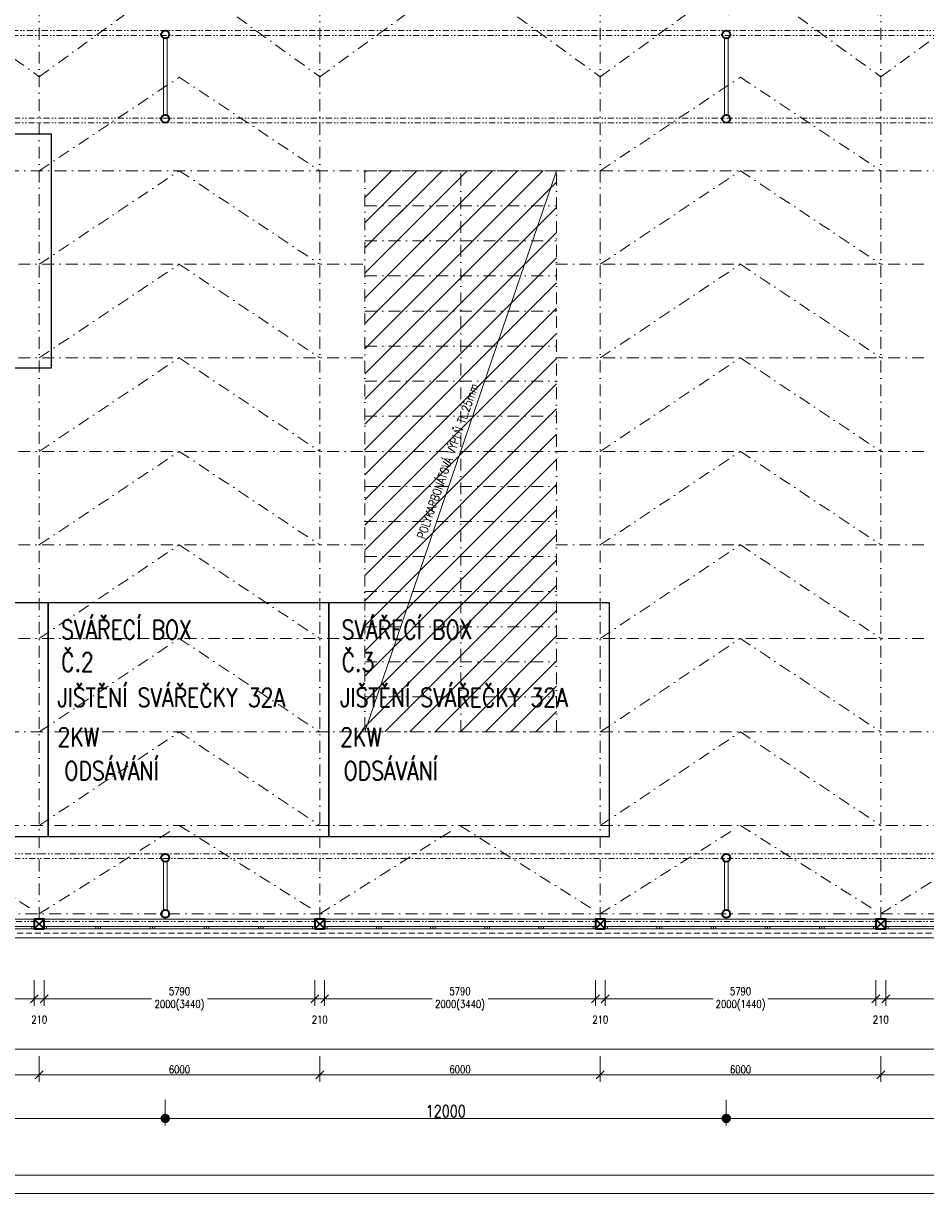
# Model space of a CAD drawing. Header units: millimetres. Extents: x -485339 to 286898, y -1189934 to 1602269.
# Tile 57 of 230: x -128216 to -108925, y -1065795 to -1040630. Entities that reach past the tile are written whole.
import ezdxf

# ---------------------------------------------------------------- set-up
doc = ezdxf.new("R2010")
doc.units = ezdxf.units.MM
doc.header["$LTSCALE"] = 10
for name, pattern in [('DASHDOT', [25.4, 12.7, -6.35, 0, -6.35]), ('DASHED', [19.05, 12.7, -6.35]), ('DĚLICÍ2', [15.875, 6.35, -3.175, 0, -3.175, 0, -3.175]), ('ČÁRKOVANÁ2', [9.525, 6.35, -3.175])]:
    doc.linetypes.add(name, pattern=pattern)
doc.layers.get('Defpoints').update_dxf_attribs({"lineweight": 0})
for name, color, linetype, lineweight in [('N_kóty', 10, 'Continuous', 18), ('N_okna', 10, 'Continuous', 18), ('N_popis', 10, 'Continuous', 18), ('N_čáry_plné', 10, 'Continuous', 18), ('N_šrary', 10, 'Continuous', 18), ('St_kóty', 132, 'Continuous', 18), ('St_sloupy_konstrukce haly', 5, 'Continuous', 35), ('St_sloupy_opláštění_půdorys', 25, 'Continuous', 35), ('St_čáry_nad', 250, 'DĚLICÍ2', 18), ('St_čáry_osy', 250, 'DASHDOT', 18), ('St_čáry_plné', 250, 'Continuous', 18), ('St_čáry_pod', 250, 'ČÁRKOVANÁ2', 18)]:
    doc.layers.add(name, color=color, linetype=linetype, lineweight=lineweight)
for name, color, linetype in [('VYBAVENÍ', 222, 'Continuous'), ('VYBAVENÍ_POPIS', 222, 'Continuous'), ('VYBAVENÍ_POŽADAVKY', 200, 'Continuous')]:
    doc.layers.add(name, color=color, linetype=linetype)
doc.styles.get("Standard").update_dxf_attribs({"font": 'simplex.shx', "width": 0.8})
doc.dimstyles.new('stavebníM100', dxfattribs={"dimtxt": 165, "dimasz": 170, "dimexe": 150, "dimexo": 100, "dimgap": 30, "dimtad": 1, "dimdec": 0, "dimtxsty": 'Standard', "dimblk": 'OBLIQUE', "dimcen": -2.5, "dimdle": 150, "dimclrd": 256, "dimclre": 256, "dimclrt": 256, "dimadec": 4, "dimazin": 0, "dimtfac": 1, "dimtdec": 0, "dimtmove": 2, "dimatfit": 3, "dimldrblk": 'OBLIQUE', "dimfxl": 400, "dimfxlon": 1, "dimlwd": -1, "dimlwe": -1, "dimarcsym": 0})
doc.dimstyles.new('stavebníM100_modul', dxfattribs={"dimtxt": 250, "dimasz": 200, "dimexe": 150, "dimexo": 100, "dimgap": 30, "dimtad": 1, "dimdec": 0, "dimtxsty": 'Standard', "dimblk": 'DOT', "dimcen": -2.5, "dimdle": 150, "dimclrd": 256, "dimclre": 256, "dimclrt": 256, "dimadec": 4, "dimazin": 0, "dimtfac": 1, "dimtdec": 0, "dimtmove": 2, "dimatfit": 3, "dimldrblk": 'OBLIQUE', "dimfxl": 400, "dimfxlon": 1, "dimlwd": -1, "dimlwe": -1, "dimarcsym": 0})
pattern_1 = [(45, (24019.06, -425258.4), (-269.40768, 269.40768), [])]

# ---------------------------------------------------------------- blocks, each defined once
blk = doc.blocks.new('G$C08AFE675')
at = {"layer": 'St_sloupy_konstrukce haly', "color": 250, "lineweight": 18, "ltscale": 2}
for points in [[(-525, 40), (525, 40)], [(-525, -40), (525, -40)]]:
    blk.add_lwpolyline(points, dxfattribs=at)
at = {"layer": 'St_sloupy_konstrukce haly', "ltscale": 2}
for centre in [(-600, 0), (600, 0)]:
    blk.add_circle(centre, 85, dxfattribs=at)
blk = doc.blocks.new('G$CD8A98CDB')
at = {"layer": 'St_sloupy_konstrukce haly', "color": 250, "lineweight": 18, "ltscale": 2}
for points in [[(-825, 0), (825, 0)], [(-825, -80), (825, -80)]]:
    blk.add_lwpolyline(points, dxfattribs=at)
at = {"layer": 'St_sloupy_konstrukce haly', "ltscale": 2}
for centre in [(-900, -40), (900, -40)]:
    blk.add_circle(centre, 85, dxfattribs=at)
blk = doc.blocks.new('G$C0F2906C7')
at = {"layer": 'St_sloupy_opláštění_půdorys', "ltscale": 2}
blk.add_lwpolyline([(-105, -105), (105, -105), (105, 105), (-105, 105)], close=True, dxfattribs=at)
for points in [[(-105, 105), (105, -105)], [(105, 105), (-105, -105)]]:
    blk.add_lwpolyline(points, dxfattribs=at)
blk = doc.blocks.new('G$CE3D3B369')
at = {"layer": 'St_čáry_osy', "linetype": 'ByBlock', "ltscale": 2}
blk.add_lwpolyline([(0, 0), (12000, 0), (12000, 4100), (0, 4100)], close=True, dxfattribs=at)
for points in [[(750, 4100), (750, 0)], [(1500, 4100), (1500, 0)], [(2250, 4100), (2250, 0)], [(3000, 4100), (3000, 0)], [(3750, 4100), (3750, 0)], [(4500, 4100), (4500, 0)], [(5250, 4100), (5250, 0)], [(6000, 4100), (6000, 0)], [(6750, 4100), (6750, 0)], [(7500, 4100), (7500, 0)], [(8250, 4100), (8250, 0)], [(9000, 4100), (9000, 0)], [(9750, 4100), (9750, 0)], [(10500, 4100), (10500, 0)], [(11250, 4100), (11250, 0)], [(0, 2050), (12000, 2050)]]:
    blk.add_lwpolyline(points, dxfattribs=at)
at = {"layer": 'St_čáry_osy', "ltscale": 2}
blk.add_lwpolyline([(12000, 4100), (12000, 0)], dxfattribs=at)
blk = doc.blocks.new('*U5517')
at = {"layer": 'St_čáry_osy', "ltscale": 2}
blk.add_lwpolyline([(-3000, -1945), (-4, -55), (3000, -1945)], dxfattribs=at)
blk = doc.blocks.new('*U5516')
at = {"layer": 'St_čáry_osy', "ltscale": 2}
for p in [(0, 0), (6000, 0), (12000, 0), (18000, 0), (24000, 0)]:
    blk.add_blockref('*U5517', p, dxfattribs=at)
blk = doc.blocks.new('*U5519')
at = {"layer": 'St_čáry_osy', "ltscale": 2}
blk.add_lwpolyline([(-3000, -1000), (-4, 1000), (3000, -1000)], dxfattribs=at)
blk = doc.blocks.new('*U5518')
at = {"layer": 'St_čáry_osy', "ltscale": 2}
for p in [(0, 14000), (12000, 14000), (0, 12000), (12000, 12000), (0, 10000), (12000, 10000), (0, 8000), (12000, 8000), (0, 6000), (12000, 6000), (0, 4000), (12000, 4000), (0, 2000), (12000, 2000), (0, 0), (12000, 0)]:
    blk.add_blockref('*U5519', p, dxfattribs=at)
blk = doc.blocks.new('_OBLIQUE')
at = {"color": 0, "linetype": 'ByBlock'}
blk.add_line((-0.5, -0.5), (0.5, 0.5), dxfattribs=at)
blk = doc.blocks.new('*D5693')
at = {"layer": 'Defpoints', "color": 0}
for p in [(-140255, -1061874), (-70505, -1062274), (-70505, -1062563)]:
    blk.add_point(p, dxfattribs=at)
at = {"layer": 'St_kóty'}
for p, q in [((-140255, -1062163), (-140255, -1062713)), ((-70505, -1062374), (-70505, -1062713)), ((-140405, -1062563), (-70355, -1062563))]:
    blk.add_line(p, q, dxfattribs=at)
at = {"layer": 'St_kóty', "linetype": 'ByBlock', "xscale": 170, "yscale": 170, "zscale": 170, "rotation": 180}
blk.add_blockref('_OBLIQUE', (-140255, -1062563), dxfattribs=at)
at = {"layer": 'St_kóty', "linetype": 'ByBlock', "xscale": 170, "yscale": 170, "zscale": 170}
blk.add_blockref('_OBLIQUE', (-70505, -1062563), dxfattribs=at)
at = {"layer": 'St_kóty', "insert": (-105380, -1062450), "char_height": 165, "attachment_point": 5}
blk.add_mtext('69750', dxfattribs=at)
blk = doc.blocks.new('*D5710')
at = {"layer": 'Defpoints', "color": 0}
for p in [(-133880, -1059883), (-127880, -1059883), (-127880, -1063107)]:
    blk.add_point(p, dxfattribs=at)
at = {"layer": 'St_kóty'}
for p, q in [((-133880, -1062707), (-133880, -1063257)), ((-127880, -1062707), (-127880, -1063257)), ((-134030, -1063107), (-127730, -1063107))]:
    blk.add_line(p, q, dxfattribs=at)
at = {"layer": 'St_kóty', "linetype": 'ByBlock', "xscale": 170, "yscale": 170, "zscale": 170, "rotation": 180}
blk.add_blockref('_OBLIQUE', (-133880, -1063107), dxfattribs=at)
at = {"layer": 'St_kóty', "linetype": 'ByBlock', "xscale": 170, "yscale": 170, "zscale": 170}
blk.add_blockref('_OBLIQUE', (-127880, -1063107), dxfattribs=at)
at = {"layer": 'St_kóty', "insert": (-130880, -1062994), "char_height": 165, "attachment_point": 5}
blk.add_mtext('6000', dxfattribs=at)
blk = doc.blocks.new('*D5711')
at = {"layer": 'Defpoints', "color": 0}
for p in [(-127880, -1059883), (-121880, -1059883), (-121880, -1063107)]:
    blk.add_point(p, dxfattribs=at)
at = {"layer": 'St_kóty'}
for p, q in [((-127880, -1062707), (-127880, -1063257)), ((-121880, -1062707), (-121880, -1063257)), ((-128030, -1063107), (-121730, -1063107))]:
    blk.add_line(p, q, dxfattribs=at)
at = {"layer": 'St_kóty', "linetype": 'ByBlock', "xscale": 170, "yscale": 170, "zscale": 170, "rotation": 180}
blk.add_blockref('_OBLIQUE', (-127880, -1063107), dxfattribs=at)
at = {"layer": 'St_kóty', "linetype": 'ByBlock', "xscale": 170, "yscale": 170, "zscale": 170}
blk.add_blockref('_OBLIQUE', (-121880, -1063107), dxfattribs=at)
at = {"layer": 'St_kóty', "insert": (-124880, -1062994), "char_height": 165, "attachment_point": 5}
blk.add_mtext('6000', dxfattribs=at)
blk = doc.blocks.new('*D5712')
at = {"layer": 'Defpoints', "color": 0}
for p in [(-121880, -1059883), (-115880, -1059883), (-115880, -1063107)]:
    blk.add_point(p, dxfattribs=at)
at = {"layer": 'St_kóty'}
for p, q in [((-121880, -1062707), (-121880, -1063257)), ((-115880, -1062707), (-115880, -1063257)), ((-122030, -1063107), (-115730, -1063107))]:
    blk.add_line(p, q, dxfattribs=at)
at = {"layer": 'St_kóty', "linetype": 'ByBlock', "xscale": 170, "yscale": 170, "zscale": 170, "rotation": 180}
blk.add_blockref('_OBLIQUE', (-121880, -1063107), dxfattribs=at)
at = {"layer": 'St_kóty', "linetype": 'ByBlock', "xscale": 170, "yscale": 170, "zscale": 170}
blk.add_blockref('_OBLIQUE', (-115880, -1063107), dxfattribs=at)
at = {"layer": 'St_kóty', "insert": (-118880, -1062994), "char_height": 165, "attachment_point": 5}
blk.add_mtext('6000', dxfattribs=at)
blk = doc.blocks.new('*D5713')
at = {"layer": 'Defpoints', "color": 0}
for p in [(-115880, -1059883), (-109880, -1059883), (-109880, -1063107)]:
    blk.add_point(p, dxfattribs=at)
at = {"layer": 'St_kóty'}
for p, q in [((-115880, -1062707), (-115880, -1063257)), ((-109880, -1062707), (-109880, -1063257)), ((-116030, -1063107), (-109730, -1063107))]:
    blk.add_line(p, q, dxfattribs=at)
at = {"layer": 'St_kóty', "linetype": 'ByBlock', "xscale": 170, "yscale": 170, "zscale": 170, "rotation": 180}
blk.add_blockref('_OBLIQUE', (-115880, -1063107), dxfattribs=at)
at = {"layer": 'St_kóty', "linetype": 'ByBlock', "xscale": 170, "yscale": 170, "zscale": 170}
blk.add_blockref('_OBLIQUE', (-109880, -1063107), dxfattribs=at)
at = {"layer": 'St_kóty', "insert": (-112880, -1062994), "char_height": 165, "attachment_point": 5}
blk.add_mtext('6000', dxfattribs=at)
blk = doc.blocks.new('*D5714')
at = {"layer": 'Defpoints', "color": 0}
for p in [(-109880, -1059883), (-103880, -1059883), (-103880, -1063107)]:
    blk.add_point(p, dxfattribs=at)
at = {"layer": 'St_kóty'}
for p, q in [((-109880, -1062707), (-109880, -1063257)), ((-103880, -1062707), (-103880, -1063257)), ((-110030, -1063107), (-103730, -1063107))]:
    blk.add_line(p, q, dxfattribs=at)
at = {"layer": 'St_kóty', "linetype": 'ByBlock', "xscale": 170, "yscale": 170, "zscale": 170, "rotation": 180}
blk.add_blockref('_OBLIQUE', (-109880, -1063107), dxfattribs=at)
at = {"layer": 'St_kóty', "linetype": 'ByBlock', "xscale": 170, "yscale": 170, "zscale": 170}
blk.add_blockref('_OBLIQUE', (-103880, -1063107), dxfattribs=at)
at = {"layer": 'St_kóty', "insert": (-106880, -1062994), "char_height": 165, "attachment_point": 5}
blk.add_mtext('6000', dxfattribs=at)
blk = doc.blocks.new('_Dot')
at = {"color": 0, "linetype": 'ByBlock', "lineweight": -2}
blk.add_line((-0.5, 0), (-1, 0), dxfattribs=at)
at = {"color": 0, "linetype": 'ByBlock', "const_width": 0.5}
blk.add_lwpolyline([(-0.25, 0, 1), (0.25, 0, 1)], format="xyb", close=True, dxfattribs=at)
blk = doc.blocks.new('*D5734')
at = {"layer": 'Defpoints', "color": 0}
for p in [(-113185, -1040868), (-101185, -1040868), (-113185, -1064041)]:
    blk.add_point(p, dxfattribs=at)
at = {"layer": 'St_kóty'}
for p, q in [((-113185, -1063641), (-113185, -1064191)), ((-101185, -1063641), (-101185, -1064191)), ((-101385, -1064041), (-112985, -1064041))]:
    blk.add_line(p, q, dxfattribs=at)
at = {"layer": 'St_kóty', "linetype": 'ByBlock', "xscale": 200, "yscale": 200, "zscale": 200, "rotation": 180}
blk.add_blockref('_Dot', (-113185, -1064041), dxfattribs=at)
at = {"layer": 'St_kóty', "linetype": 'ByBlock', "xscale": 200, "yscale": 200, "zscale": 200}
blk.add_blockref('_Dot', (-101185, -1064041), dxfattribs=at)
at = {"layer": 'St_kóty', "insert": (-107185, -1063886), "char_height": 250, "attachment_point": 5}
blk.add_mtext('12000', dxfattribs=at)
blk = doc.blocks.new('*D5735')
at = {"layer": 'Defpoints', "color": 0}
for p in [(-125185, -1040868), (-113185, -1040868), (-125185, -1064041)]:
    blk.add_point(p, dxfattribs=at)
at = {"layer": 'St_kóty'}
for p, q in [((-125185, -1063641), (-125185, -1064191)), ((-113185, -1063641), (-113185, -1064191)), ((-113385, -1064041), (-124985, -1064041))]:
    blk.add_line(p, q, dxfattribs=at)
at = {"layer": 'St_kóty', "linetype": 'ByBlock', "xscale": 200, "yscale": 200, "zscale": 200, "rotation": 180}
blk.add_blockref('_Dot', (-125185, -1064041), dxfattribs=at)
at = {"layer": 'St_kóty', "linetype": 'ByBlock', "xscale": 200, "yscale": 200, "zscale": 200}
blk.add_blockref('_Dot', (-113185, -1064041), dxfattribs=at)
at = {"layer": 'St_kóty', "insert": (-119185, -1063886), "char_height": 250, "attachment_point": 5}
blk.add_mtext('12000', dxfattribs=at)
blk = doc.blocks.new('*D5736')
at = {"layer": 'Defpoints', "color": 0}
for p in [(-137185, -1040868), (-125185, -1040868), (-137185, -1064041)]:
    blk.add_point(p, dxfattribs=at)
at = {"layer": 'St_kóty'}
for p, q in [((-137185, -1063641), (-137185, -1064191)), ((-125185, -1063641), (-125185, -1064191)), ((-125385, -1064041), (-136985, -1064041))]:
    blk.add_line(p, q, dxfattribs=at)
at = {"layer": 'St_kóty', "linetype": 'ByBlock', "xscale": 200, "yscale": 200, "zscale": 200, "rotation": 180}
blk.add_blockref('_Dot', (-137185, -1064041), dxfattribs=at)
at = {"layer": 'St_kóty', "linetype": 'ByBlock', "xscale": 200, "yscale": 200, "zscale": 200}
blk.add_blockref('_Dot', (-125185, -1064041), dxfattribs=at)
at = {"layer": 'St_kóty', "insert": (-131185, -1063886), "char_height": 250, "attachment_point": 5}
blk.add_mtext('12000', dxfattribs=at)
blk = doc.blocks.new('*D5784')
at = {"layer": 'Defpoints', "color": 0}
for p in [(-113145, -1040051), (-140155, -1041768), (-113145, -1041768)]:
    blk.add_point(p, dxfattribs=at)
at = {"layer": 'St_kóty'}
for p, q in [((-140305, -1040051), (-112995, -1040051)), ((-140155, -1040451), (-140155, -1039901)), ((-113145, -1040451), (-113145, -1039901))]:
    blk.add_line(p, q, dxfattribs=at)
at = {"layer": 'St_kóty', "linetype": 'ByBlock', "xscale": 170, "yscale": 170, "zscale": 170, "rotation": 180}
blk.add_blockref('_OBLIQUE', (-140155, -1040051), dxfattribs=at)
at = {"layer": 'St_kóty', "linetype": 'ByBlock', "xscale": 170, "yscale": 170, "zscale": 170}
blk.add_blockref('_OBLIQUE', (-113145, -1040051), dxfattribs=at)
at = {"layer": 'St_kóty', "insert": (-126650, -1039938), "char_height": 165, "attachment_point": 5}
blk.add_mtext('27010', dxfattribs=at)
blk = doc.blocks.new('*D5785')
at = {"layer": 'Defpoints', "color": 0}
for p in [(-109945, -1040051), (-113145, -1041768), (-109945, -1041768)]:
    blk.add_point(p, dxfattribs=at)
at = {"layer": 'St_kóty'}
for p, q in [((-113295, -1040051), (-111807, -1040051)), ((-113145, -1040451), (-113145, -1039901)), ((-109795, -1040051), (-111282, -1040051)), ((-109945, -1040451), (-109945, -1039901))]:
    blk.add_line(p, q, dxfattribs=at)
at = {"layer": 'St_kóty', "linetype": 'ByBlock', "xscale": 170, "yscale": 170, "zscale": 170, "rotation": 180}
blk.add_blockref('_OBLIQUE', (-113145, -1040051), dxfattribs=at)
at = {"layer": 'St_kóty', "linetype": 'ByBlock', "xscale": 170, "yscale": 170, "zscale": 170}
blk.add_blockref('_OBLIQUE', (-109945, -1040051), dxfattribs=at)
at = {"layer": 'St_kóty', "insert": (-111545, -1040051), "char_height": 165, "attachment_point": 5}
blk.add_mtext('3200\\P3200', dxfattribs=at)
blk = doc.blocks.new('*D6628')
at = {"layer": 'Defpoints', "color": 0}
for p in [(-43625, -1042046), (-140555, -1060078), (-43625, -1065645)]:
    blk.add_point(p, dxfattribs=at)
at = {"layer": 'St_kóty'}
for p, q in [((-140555, -1065245), (-140555, -1065795)), ((-43625, -1065245), (-43625, -1065795)), ((-140705, -1065645), (-43475, -1065645))]:
    blk.add_line(p, q, dxfattribs=at)
at = {"layer": 'St_kóty', "linetype": 'ByBlock', "xscale": 170, "yscale": 170, "zscale": 170, "rotation": 180}
blk.add_blockref('_OBLIQUE', (-140555, -1065645), dxfattribs=at)
at = {"layer": 'St_kóty', "linetype": 'ByBlock', "xscale": 170, "yscale": 170, "zscale": 170}
blk.add_blockref('_OBLIQUE', (-43625, -1065645), dxfattribs=at)
at = {"layer": 'St_kóty', "insert": (-92090, -1065533), "char_height": 165, "attachment_point": 5}
blk.add_mtext('96930', dxfattribs=at)
blk = doc.blocks.new('*D6629')
at = {"layer": 'Defpoints', "color": 0}
for p in [(-140555, -1060078), (-59725, -1060478), (-59725, -1065253)]:
    blk.add_point(p, dxfattribs=at)
at = {"layer": 'St_kóty'}
for p, q in [((-140555, -1064853), (-140555, -1065403)), ((-59725, -1064853), (-59725, -1065403)), ((-140705, -1065253), (-59575, -1065253))]:
    blk.add_line(p, q, dxfattribs=at)
at = {"layer": 'St_kóty', "linetype": 'ByBlock', "xscale": 170, "yscale": 170, "zscale": 170, "rotation": 180}
blk.add_blockref('_OBLIQUE', (-140555, -1065253), dxfattribs=at)
at = {"layer": 'St_kóty', "linetype": 'ByBlock', "xscale": 170, "yscale": 170, "zscale": 170}
blk.add_blockref('_OBLIQUE', (-59725, -1065253), dxfattribs=at)
at = {"layer": 'St_kóty', "insert": (-100140, -1065141), "char_height": 165, "attachment_point": 5}
blk.add_mtext('80830', dxfattribs=at)
blk = doc.blocks.new('G$C5E2F4CAD')
at = {"layer": 'N_okna'}
for points in [[(0, 0), (1158, 0), (1158, 50), (0, 50)], [(0, 0), (50, 0), (50, 50), (0, 50)], [(1158, 0), (1108, 0), (1108, 50), (1158, 50)], [(1158, 0), (2316, 0), (2316, 50), (1158, 50)], [(1158, 0), (1158, 0), (1158, 50), (1158, 50)], [(1158, 0), (1208, 0), (1208, 50), (1158, 50)], [(2316, 0), (2266, 0), (2266, 50), (2316, 50)], [(2316, 0), (3474, 0), (3474, 50), (2316, 50)], [(2316, 0), (2316, 0), (2316, 50), (2316, 50)], [(2316, 0), (2366, 0), (2366, 50), (2316, 50)], [(3474, 0), (3424, 0), (3424, 50), (3474, 50)], [(3474, 0), (4632, 0), (4632, 50), (3474, 50)], [(3474, 0), (3474, 0), (3474, 50), (3474, 50)], [(3474, 0), (3524, 0), (3524, 50), (3474, 50)], [(4632, 0), (4582, 0), (4582, 50), (4632, 50)], [(4632, 0), (5790, 0), (5790, 50), (4632, 50)], [(4632, 0), (4632, 0), (4632, 50), (4632, 50)], [(4632, 0), (4682, 0), (4682, 50), (4632, 50)], [(5790, 0), (5740, 0), (5740, 50), (5790, 50)]]:
    blk.add_lwpolyline(points, close=True, dxfattribs=at)
blk = doc.blocks.new('*U6910')
at = {"layer": 'N_okna'}
blk.add_blockref('G$C5E2F4CAD', (-2895, -25), dxfattribs=at)
blk = doc.blocks.new('*U6911')
at = {"layer": 'N_okna'}
for p in [(0, 0), (6000, 0), (12000, 0), (18000, 0), (24000, 0)]:
    blk.add_blockref('*U6910', p, dxfattribs=at)
blk = doc.blocks.new('*D6928')
at = {"layer": 'Defpoints', "color": 0}
for p in [(-133775, -1059988), (-127985, -1059988), (-127985, -1061486)]:
    blk.add_point(p, dxfattribs=at)
at = {"layer": 'N_kóty'}
for p, q in [((-133775, -1061086), (-133775, -1061636)), ((-127985, -1061086), (-127985, -1061636)), ((-133925, -1061486), (-131479, -1061486)), ((-127835, -1061486), (-130281, -1061486))]:
    blk.add_line(p, q, dxfattribs=at)
at = {"layer": 'N_kóty', "xscale": 170, "yscale": 170, "zscale": 170, "rotation": 180}
blk.add_blockref('_OBLIQUE', (-133775, -1061486), dxfattribs=at)
at = {"layer": 'N_kóty', "xscale": 170, "yscale": 170, "zscale": 170}
blk.add_blockref('_OBLIQUE', (-127985, -1061486), dxfattribs=at)
at = {"layer": 'N_kóty', "insert": (-130880, -1061486), "char_height": 165, "attachment_point": 5}
blk.add_mtext('5790\\P2000(3440)', dxfattribs=at)
blk = doc.blocks.new('*D6929')
at = {"layer": 'Defpoints', "color": 0}
for p in [(-127985, -1059988), (-127775, -1059988), (-127775, -1061486)]:
    blk.add_point(p, dxfattribs=at)
at = {"layer": 'N_kóty'}
for p, q in [((-127985, -1061086), (-127985, -1061636)), ((-127775, -1061086), (-127775, -1061636)), ((-128135, -1061486), (-127625, -1061486))]:
    blk.add_line(p, q, dxfattribs=at)
at = {"layer": 'N_kóty', "xscale": 170, "yscale": 170, "zscale": 170, "rotation": 180}
blk.add_blockref('_OBLIQUE', (-127985, -1061486), dxfattribs=at)
at = {"layer": 'N_kóty', "xscale": 170, "yscale": 170, "zscale": 170}
blk.add_blockref('_OBLIQUE', (-127775, -1061486), dxfattribs=at)
at = {"layer": 'N_kóty', "insert": (-127880, -1061928), "char_height": 165, "attachment_point": 5}
blk.add_mtext('210', dxfattribs=at)
blk = doc.blocks.new('*D6930')
at = {"layer": 'Defpoints', "color": 0}
for p in [(-127775, -1059988), (-121985, -1059988), (-121985, -1061486)]:
    blk.add_point(p, dxfattribs=at)
at = {"layer": 'N_kóty'}
for p, q in [((-127775, -1061086), (-127775, -1061636)), ((-121985, -1061086), (-121985, -1061636)), ((-127925, -1061486), (-125479, -1061486)), ((-121835, -1061486), (-124281, -1061486))]:
    blk.add_line(p, q, dxfattribs=at)
at = {"layer": 'N_kóty', "xscale": 170, "yscale": 170, "zscale": 170, "rotation": 180}
blk.add_blockref('_OBLIQUE', (-127775, -1061486), dxfattribs=at)
at = {"layer": 'N_kóty', "xscale": 170, "yscale": 170, "zscale": 170}
blk.add_blockref('_OBLIQUE', (-121985, -1061486), dxfattribs=at)
at = {"layer": 'N_kóty', "insert": (-124880, -1061486), "char_height": 165, "attachment_point": 5}
blk.add_mtext('5790\\P2000(3440)', dxfattribs=at)
blk = doc.blocks.new('*D6931')
at = {"layer": 'Defpoints', "color": 0}
for p in [(-121985, -1059988), (-121775, -1059988), (-121775, -1061486)]:
    blk.add_point(p, dxfattribs=at)
at = {"layer": 'N_kóty'}
for p, q in [((-121985, -1061086), (-121985, -1061636)), ((-121775, -1061086), (-121775, -1061636)), ((-122135, -1061486), (-121625, -1061486))]:
    blk.add_line(p, q, dxfattribs=at)
at = {"layer": 'N_kóty', "xscale": 170, "yscale": 170, "zscale": 170, "rotation": 180}
blk.add_blockref('_OBLIQUE', (-121985, -1061486), dxfattribs=at)
at = {"layer": 'N_kóty', "xscale": 170, "yscale": 170, "zscale": 170}
blk.add_blockref('_OBLIQUE', (-121775, -1061486), dxfattribs=at)
at = {"layer": 'N_kóty', "insert": (-121880, -1061928), "char_height": 165, "attachment_point": 5}
blk.add_mtext('210', dxfattribs=at)
blk = doc.blocks.new('*D6932')
at = {"layer": 'Defpoints', "color": 0}
for p in [(-121775, -1059988), (-115985, -1059988), (-115985, -1061486)]:
    blk.add_point(p, dxfattribs=at)
at = {"layer": 'N_kóty'}
for p, q in [((-121775, -1061086), (-121775, -1061636)), ((-115985, -1061086), (-115985, -1061636)), ((-121925, -1061486), (-119479, -1061486)), ((-115835, -1061486), (-118281, -1061486))]:
    blk.add_line(p, q, dxfattribs=at)
at = {"layer": 'N_kóty', "xscale": 170, "yscale": 170, "zscale": 170, "rotation": 180}
blk.add_blockref('_OBLIQUE', (-121775, -1061486), dxfattribs=at)
at = {"layer": 'N_kóty', "xscale": 170, "yscale": 170, "zscale": 170}
blk.add_blockref('_OBLIQUE', (-115985, -1061486), dxfattribs=at)
at = {"layer": 'N_kóty', "insert": (-118880, -1061486), "char_height": 165, "attachment_point": 5}
blk.add_mtext('5790\\P2000(3440)', dxfattribs=at)
blk = doc.blocks.new('*D6933')
at = {"layer": 'Defpoints', "color": 0}
for p in [(-115985, -1059988), (-115775, -1059988), (-115775, -1061486)]:
    blk.add_point(p, dxfattribs=at)
at = {"layer": 'N_kóty'}
for p, q in [((-115985, -1061086), (-115985, -1061636)), ((-115775, -1061086), (-115775, -1061636)), ((-116135, -1061486), (-115625, -1061486))]:
    blk.add_line(p, q, dxfattribs=at)
at = {"layer": 'N_kóty', "xscale": 170, "yscale": 170, "zscale": 170, "rotation": 180}
blk.add_blockref('_OBLIQUE', (-115985, -1061486), dxfattribs=at)
at = {"layer": 'N_kóty', "xscale": 170, "yscale": 170, "zscale": 170}
blk.add_blockref('_OBLIQUE', (-115775, -1061486), dxfattribs=at)
at = {"layer": 'N_kóty', "insert": (-115880, -1061928), "char_height": 165, "attachment_point": 5}
blk.add_mtext('210', dxfattribs=at)
blk = doc.blocks.new('*D6934')
at = {"layer": 'Defpoints', "color": 0}
for p in [(-115775, -1059988), (-109985, -1059988), (-109985, -1061486)]:
    blk.add_point(p, dxfattribs=at)
at = {"layer": 'N_kóty'}
for p, q in [((-115775, -1061086), (-115775, -1061636)), ((-109985, -1061086), (-109985, -1061636)), ((-115925, -1061486), (-113466, -1061486)), ((-109835, -1061486), (-112294, -1061486))]:
    blk.add_line(p, q, dxfattribs=at)
at = {"layer": 'N_kóty', "xscale": 170, "yscale": 170, "zscale": 170, "rotation": 180}
blk.add_blockref('_OBLIQUE', (-115775, -1061486), dxfattribs=at)
at = {"layer": 'N_kóty', "xscale": 170, "yscale": 170, "zscale": 170}
blk.add_blockref('_OBLIQUE', (-109985, -1061486), dxfattribs=at)
at = {"layer": 'N_kóty', "insert": (-112880, -1061486), "char_height": 165, "attachment_point": 5}
blk.add_mtext('5790\\P2000(1440)', dxfattribs=at)
blk = doc.blocks.new('*D6935')
at = {"layer": 'Defpoints', "color": 0}
for p in [(-109985, -1059988), (-109775, -1059988), (-109775, -1061486)]:
    blk.add_point(p, dxfattribs=at)
at = {"layer": 'N_kóty'}
for p, q in [((-109985, -1061086), (-109985, -1061636)), ((-109775, -1061086), (-109775, -1061636)), ((-110135, -1061486), (-109625, -1061486))]:
    blk.add_line(p, q, dxfattribs=at)
at = {"layer": 'N_kóty', "xscale": 170, "yscale": 170, "zscale": 170, "rotation": 180}
blk.add_blockref('_OBLIQUE', (-109985, -1061486), dxfattribs=at)
at = {"layer": 'N_kóty', "xscale": 170, "yscale": 170, "zscale": 170}
blk.add_blockref('_OBLIQUE', (-109775, -1061486), dxfattribs=at)
at = {"layer": 'N_kóty', "insert": (-109880, -1061928), "char_height": 165, "attachment_point": 5}
blk.add_mtext('210', dxfattribs=at)
blk = doc.blocks.new('*D6936')
at = {"layer": 'Defpoints', "color": 0}
for p in [(-109775, -1059988), (-103985, -1059988), (-103985, -1061486)]:
    blk.add_point(p, dxfattribs=at)
at = {"layer": 'N_kóty'}
for p, q in [((-109775, -1061086), (-109775, -1061636)), ((-103985, -1061086), (-103985, -1061636)), ((-109925, -1061486), (-107466, -1061486)), ((-103835, -1061486), (-106294, -1061486))]:
    blk.add_line(p, q, dxfattribs=at)
at = {"layer": 'N_kóty', "xscale": 170, "yscale": 170, "zscale": 170, "rotation": 180}
blk.add_blockref('_OBLIQUE', (-109775, -1061486), dxfattribs=at)
at = {"layer": 'N_kóty', "xscale": 170, "yscale": 170, "zscale": 170}
blk.add_blockref('_OBLIQUE', (-103985, -1061486), dxfattribs=at)
at = {"layer": 'N_kóty', "insert": (-106880, -1061486), "char_height": 165, "attachment_point": 5}
blk.add_mtext('5790\\P2000(1440)', dxfattribs=at)

msp = doc.modelspace()

# ---------------------------------------------------------------- hatches: boundary and pattern name
at = {"layer": 'N_šrary', "linetype": 'DASHED'}
h = msp.add_hatch(dxfattribs=at)
h.set_pattern_fill('ANSI31', color=256, scale=120)
h.set_pattern_definition(pattern_1)
h.paths.add_polyline_path([(-120915.1, -1055777.6), (-116815.1, -1055777.6), (-116815.1, -1043777.6), (-120915.1, -1043777.6)])
at = {"layer": 'St_čáry_nad', "linetype": 'DASHED'}
h = msp.add_hatch(dxfattribs=at)
h.set_pattern_fill('ANSI31', color=256, scale=120)
h.set_pattern_definition(pattern_1)
h.paths.add_polyline_path([(-120915.1, -1055777.6), (-116815.1, -1055777.6), (-116815.1, -1043977.6), (-120915.1, -1043977.6)])

# ---------------------------------------------------------------- linework, layer by layer
at = {"layer": 'N_popis'}
msp.add_lwpolyline([(-116815.1, -1043777.6), (-120915.1, -1055777.6)], dxfattribs=at)
at = {"layer": 'N_čáry_plné', "ltscale": 2}
msp.add_lwpolyline([(-70504.9, -1060177.6), (-140254.9, -1060177.6)], dxfattribs=at)
at = {"layer": 'St_čáry_nad', "ltscale": 2}
for points in [[(-43825.2, -1040782.6), (-139879.9, -1040782.6)], [(-43825.2, -1040882.6), (-139879.9, -1040882.6)], [(-74604.9, -1042652.6), (-139879.9, -1042652.6)], [(-74604.9, -1042752.6), (-139879.9, -1042752.6)], [(-71184.9, -1058382.6), (-139879.9, -1058382.6)], [(-71101.2, -1058482.6), (-139879.9, -1058482.6)], [(-133774.9, -1059832.6), (-127984.9, -1059832.6)], [(-127774.9, -1059832.6), (-121984.9, -1059832.6)], [(-121774.9, -1059832.6), (-115984.9, -1059832.6)], [(-115774.9, -1059832.6), (-109984.9, -1059832.6)], [(-109774.9, -1059832.6), (-103984.9, -1059832.6)]]:
    msp.add_lwpolyline(points, dxfattribs=at)
at = {"layer": 'St_čáry_osy', "ltscale": 2}
for points in [[(-127879.9, -1059777.6), (-127879.9, -992785.6)], [(-121879.9, -1059777.6), (-121879.9, -992785.6)], [(-115879.9, -1059777.6), (-115879.9, -992785.6)], [(-109879.9, -1059777.6), (-109879.9, -992785.6)], [(-133879.9, -1041767.6), (-130884.2, -1039595.1), (-127879.9, -1041767.6)], [(-127879.9, -1041767.6), (-124884.2, -1039595.1), (-121879.9, -1041767.6)], [(-121879.9, -1041767.6), (-118884.2, -1039595.1), (-115879.9, -1041767.6)], [(-115879.9, -1041767.6), (-112884.2, -1039595.1), (-109879.9, -1041767.6)], [(-109879.9, -1041767.6), (-106884.2, -1039595.1), (-103879.9, -1041767.6)], [(-140254.9, -1043777.6), (-74504.9, -1043777.6)], [(-128834.2, -1045777.6), (-120934.2, -1045777.6)], [(-116834.2, -1045777.6), (-108934.2, -1045777.6)], [(-128834.2, -1047777.6), (-120934.2, -1047777.6)], [(-116834.2, -1047777.6), (-108934.2, -1047777.6)], [(-128834.2, -1049777.6), (-120934.2, -1049777.6)], [(-116834.2, -1049777.6), (-108934.2, -1049777.6)], [(-128834.2, -1051777.6), (-120934.2, -1051777.6)], [(-116834.2, -1051777.6), (-108934.2, -1051777.6)], [(-128834.2, -1053777.6), (-120934.2, -1053777.6)], [(-116834.2, -1053777.6), (-108934.2, -1053777.6)], [(-140254.9, -1055777.6), (-70504.9, -1055777.6)], [(-140254.9, -1057777.6), (-70504.9, -1057777.6)], [(-70504.9, -1059667.6), (-140099.9, -1059667.6)]]:
    msp.add_lwpolyline(points, dxfattribs=at)
at = {"layer": 'St_čáry_plné', "ltscale": 2}
msp.add_lwpolyline([(-140254.9, -1059777.6), (-70504.9, -1059777.6)], dxfattribs=at)
at = {"layer": 'St_čáry_pod', "ltscale": 2}
msp.add_lwpolyline([(-70504.9, -1060077.6), (-140254.9, -1060077.6)], dxfattribs=at)
at = {"layer": 'VYBAVENÍ'}
for points in [[(-133620.2, -1047992.5), (-127620.2, -1047992.5), (-127620.2, -1042992.5), (-133620.2, -1042992.5)], [(-133685.9, -1058014), (-127685.9, -1058014), (-127685.9, -1053014), (-133685.9, -1053014)], [(-127685.9, -1058014), (-121685.9, -1058014), (-121685.9, -1053014), (-127685.9, -1053014)], [(-121685.9, -1058014), (-115685.9, -1058014), (-115685.9, -1053014), (-121685.9, -1053014)]]:
    msp.add_lwpolyline(points, close=True, dxfattribs=at)

# ---------------------------------------------------------------- block references
at = {"layer": 'N_okna'}
msp.add_blockref('*U6911', (-130879.9, -1059962.6), dxfattribs=at)
at = {"layer": 'St_sloupy_konstrukce haly', "ltscale": 2, "rotation": 90}
for name, p in [('G$CD8A98CDB', (-125224.9, -1041767.6)), ('G$CD8A98CDB', (-113224.9, -1041767.6)), ('G$C08AFE675', (-125184.9, -1059067.6)), ('G$C08AFE675', (-113184.9, -1059067.6))]:
    msp.add_blockref(name, p, dxfattribs=at)
at = {"layer": 'St_sloupy_opláštění_půdorys', "ltscale": 2, "rotation": 90}
for p in [(-127879.9, -1059882.6), (-121879.9, -1059882.6), (-115879.9, -1059882.6), (-109879.9, -1059882.6)]:
    msp.add_blockref('G$C0F2906C7', p, dxfattribs=at)
at = {"layer": 'St_čáry_osy', "ltscale": 2}
for name, p in [('*U5518', (-124879.9, -1056777.6)), ('*U5516', (-130879.9, -1057722.6))]:
    msp.add_blockref(name, p, dxfattribs=at)
at = {"layer": 'St_čáry_osy', "ltscale": 2, "rotation": 90}
msp.add_blockref('G$CE3D3B369', (-116815.1, -1055777.6), dxfattribs=at)

# ---------------------------------------------------------------- texts
at = {"layer": 'N_popis', "width": 0.8}
msp.add_text('POLYKARBONÁTOVÁ VÝPLŇ TL.25mm', height=180, rotation=70.83983, dxfattribs=at).set_placement((-119631.1, -1051665.1))
at = {"layer": 'VYBAVENÍ_POPIS', "width": 0.8}
for s, p in [('SVÁŘECÍ BOX', (-127412.5, -1053790.8)), ('SVÁŘECÍ BOX', (-121412.5, -1053790.8)), ('Č.2', (-127412.5, -1054482)), ('Č.3', (-121412.5, -1054482))]:
    msp.add_text(s, height=400, dxfattribs=at).set_placement(p)
at = {"layer": 'VYBAVENÍ_POŽADAVKY', "width": 0.8}
for s, p in [('JIŠTĚNÍ SVÁŘEČKY 32A', (-127490.6, -1055242.4)), ('JIŠTĚNÍ SVÁŘEČKY 32A', (-121444.3, -1055242.4)), ('2KW', (-127490.6, -1056090.4)), ('2KW', (-121444.3, -1056090.4)), ('ODSÁVÁNÍ', (-127343.1, -1056809.3)), ('ODSÁVÁNÍ', (-121370.5, -1056809.3))]:
    msp.add_text(s, height=400, dxfattribs=at).set_placement(p)

# ---------------------------------------------------------------- dimensions: what is measured, and where the dimension line sits
at = {"layer": 'N_kóty'}
for base, p1, p2, text, picture, middle in [((-127984.9, -1061485.5), (-133774.9, -1059987.6), (-127984.9, -1059987.6), '<>\\P2000(3440)', '*D6928', (-130879.9, -1061485.5)), ((-121984.9, -1061485.5), (-127774.9, -1059987.6), (-121984.9, -1059987.6), '<>\\P2000(3440)', '*D6930', (-124879.9, -1061485.5)), ((-115984.9, -1061485.5), (-121774.9, -1059987.6), (-115984.9, -1059987.6), '<>\\P2000(3440)', '*D6932', (-118879.9, -1061485.5)), ((-109984.9, -1061485.5), (-115774.9, -1059987.6), (-109984.9, -1059987.6), '<>\\P2000(1440)', '*D6934', (-112879.9, -1061485.5)), ((-103984.9, -1061485.5), (-109774.9, -1059987.6), (-103984.9, -1059987.6), '<>\\P2000(1440)', '*D6936', (-106879.9, -1061485.5))]:
    dim = msp.add_linear_dim(base=base, p1=p1, p2=p2, text=text, dimstyle='stavebníM100', override={"dimtxsty": 'Standard'}, dxfattribs=at)
    dim.commit()
    dim.dimension.update_dxf_attribs({"geometry": picture, "text_midpoint": middle, "dimtype": 160})
for base, p1, p2, picture, middle in [((-127774.9, -1061485.5), (-127984.9, -1059987.6), (-127774.9, -1059987.6), '*D6929', (-127879.9, -1061928)), ((-121774.9, -1061485.5), (-121984.9, -1059987.6), (-121774.9, -1059987.6), '*D6931', (-121879.9, -1061928)), ((-115774.9, -1061485.5), (-115984.9, -1059987.6), (-115774.9, -1059987.6), '*D6933', (-115879.9, -1061928)), ((-109774.9, -1061485.5), (-109984.9, -1059987.6), (-109774.9, -1059987.6), '*D6935', (-109879.9, -1061928))]:
    dim = msp.add_linear_dim(base=base, p1=p1, p2=p2, dimstyle='stavebníM100', dxfattribs=at)
    dim.commit()
    dim.dimension.update_dxf_attribs({"geometry": picture, "text_midpoint": middle})
at = {"layer": 'St_kóty'}
dim = msp.add_linear_dim(base=(-109944.9, -1040051), p1=(-113144.9, -1041767.6), p2=(-109944.9, -1041767.6), text='<>\\P3200', dimstyle='stavebníM100', override={"dimtxsty": 'Standard'}, dxfattribs=at)
dim.commit()
dim.dimension.update_dxf_attribs({"geometry": '*D5785', "text_midpoint": (-111544.9, -1040051), "dimtype": 160})
for base, p1, p2, dimstyle, picture, middle in [((-113144.9, -1040051), (-140154.9, -1041767.6), (-113144.9, -1041767.6), 'stavebníM100', '*D5784', (-126649.9, -1039938.5)), ((-137184.9, -1064041.5), (-125184.9, -1040867.6), (-137184.9, -1040867.6), 'stavebníM100_modul', '*D5736', (-131184.9, -1063886.5)), ((-125184.9, -1064041.5), (-113184.9, -1040867.6), (-125184.9, -1040867.6), 'stavebníM100_modul', '*D5735', (-119184.9, -1063886.5)), ((-113184.9, -1064041.5), (-101184.9, -1040867.6), (-113184.9, -1040867.6), 'stavebníM100_modul', '*D5734', (-107184.9, -1063886.5)), ((-127879.9, -1063107), (-133879.9, -1059882.6), (-127879.9, -1059882.6), 'stavebníM100', '*D5710', (-130879.9, -1062994.5)), ((-121879.9, -1063107), (-127879.9, -1059882.6), (-121879.9, -1059882.6), 'stavebníM100', '*D5711', (-124879.9, -1062994.5)), ((-115879.9, -1063107), (-121879.9, -1059882.6), (-115879.9, -1059882.6), 'stavebníM100', '*D5712', (-118879.9, -1062994.5)), ((-109879.9, -1063107), (-115879.9, -1059882.6), (-109879.9, -1059882.6), 'stavebníM100', '*D5713', (-112879.9, -1062994.5)), ((-103879.9, -1063107), (-109879.9, -1059882.6), (-103879.9, -1059882.6), 'stavebníM100', '*D5714', (-106879.9, -1062994.5))]:
    dim = msp.add_linear_dim(base=base, p1=p1, p2=p2, dimstyle=dimstyle, dxfattribs=at)
    dim.commit()
    dim.dimension.update_dxf_attribs({"geometry": picture, "text_midpoint": middle})
for base, p1, p2, picture, middle in [((-43625.2, -1065645.1), (-140554.9, -1060077.6), (-43625.2, -1042045.8), '*D6628', (-92090, -1065532.6)), ((-59724.9, -1065253.2), (-140554.9, -1060077.6), (-59724.9, -1060477.6), '*D6629', (-100139.9, -1065140.7)), ((-70504.9, -1062562.9), (-140254.9, -1061874.1), (-70504.9, -1062274.1), '*D5693', (-105379.9, -1062450.4))]:
    dim = msp.add_linear_dim(base=base, p1=p1, p2=p2, dimstyle='stavebníM100', override={"dimtxsty": 'Standard', "dimldrblk": 'OBLIQUE'}, dxfattribs=at)
    dim.commit()
    dim.dimension.update_dxf_attribs({"geometry": picture, "text_midpoint": middle})

doc.saveas('drawing.dxf')
